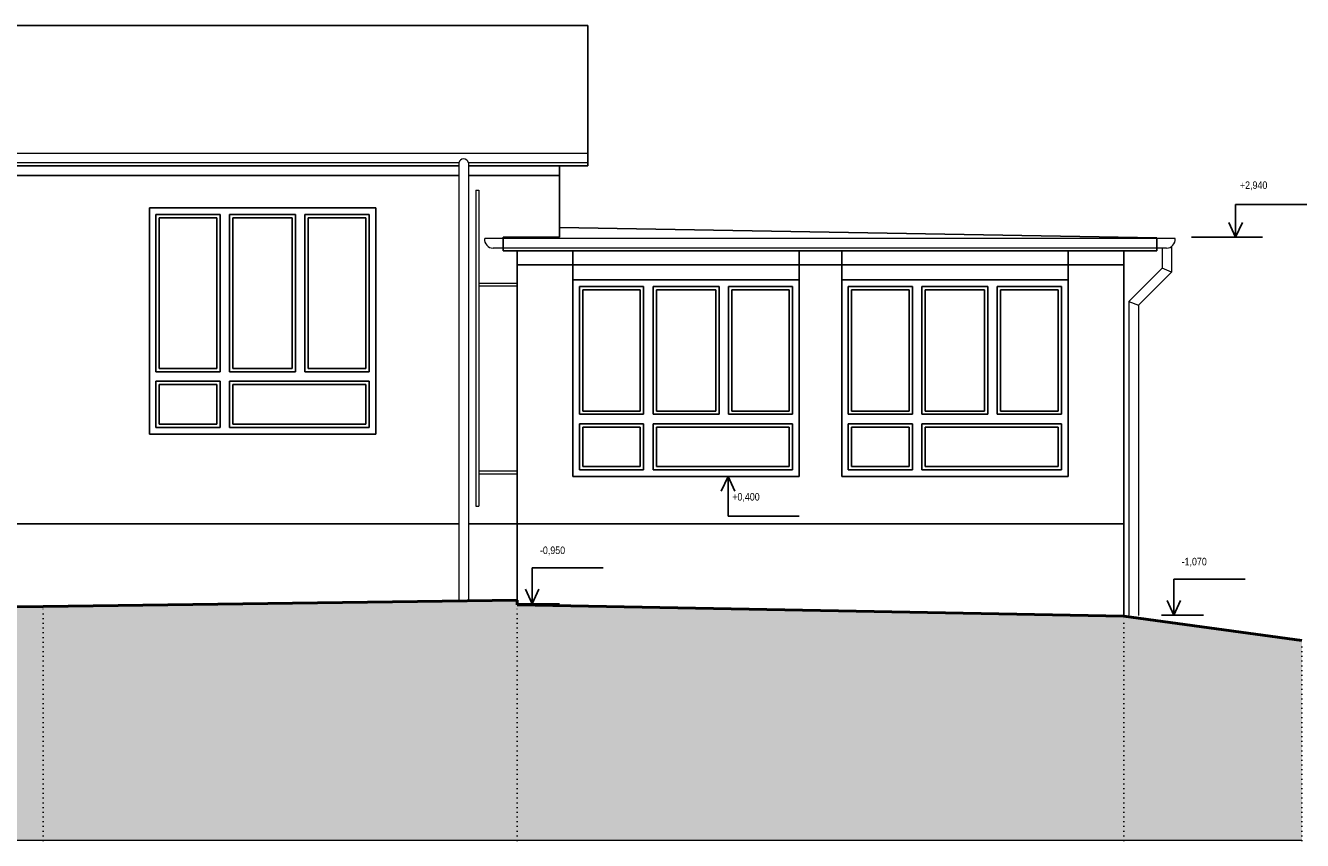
# Model space of a CAD drawing. Header units: millimetres. Extents: x -102573 to 74941, y -50927 to -14280.
# Tile 4 of 16: x -66839 to -53301, y -39020 to -30376. Entities that reach past the tile are written whole.
import ezdxf

# ---------------------------------------------------------------- set-up
doc = ezdxf.new("R2010")
doc.units = ezdxf.units.MM
doc.linetypes.add('JIS_08_37', pattern=[50, 0, -50])
doc.layers.add('XR$1$POHLEDY - STÁVAJÍCÍ_1', color=7, linetype='Continuous', lineweight=25)

msp = doc.modelspace()

# ---------------------------------------------------------------- hatches: boundary and pattern name
at = {"layer": 'XR$1$POHLEDY - STÁVAJÍCÍ_1', "linetype": 'Continuous', "lineweight": 50}
msp.add_hatch(color=254, dxfattribs=at).paths.add_polyline_path([(-102573, -39020), (-53306, -39020), (-53306, -36900), (-55196, -36640), (-61626, -36520), (-61626, -36470), (-66651, -36540), (-73293, -36560), (-73633, -36560), (-73633, -37490), (-74603, -37490), (-74603, -36560), (-75053, -36560), (-75053, -37490), (-75893, -37490), (-75893, -36370), (-76313, -36370), (-76313, -37490), (-77173, -37490), (-77173, -36370), (-77683, -36370), (-77683, -37330), (-78658, -37330), (-78658, -36370), (-78757, -36370), (-78757, -36290), (-81928, -36250), (-90311, -36270), (-96741, -36320), (-98258, -36200), (-102573, -35970)])

# ---------------------------------------------------------------- linework, layer by layer
at = {"layer": 'XR$1$POHLEDY - STÁVAJÍCÍ_1', "color": 7, "linetype": 'Continuous', "lineweight": 25}
for p, q in [((-60876, -30376), (-70626, -30376)), ((-60876, -30376), (-60876, -31866)), ((-62244, -31866), (-89694, -31866)), ((-60876, -31866), (-62144, -31866)), ((-61176, -31866), (-61176, -32621)), ((-65526, -34710), (-65526, -32310)), ((-65526, -32310), (-63126, -32310)), ((-63126, -34710), (-63126, -32310)), ((-65456, -34050), (-65456, -32380)), ((-65456, -32380), (-64776, -32380)), ((-65421, -34015), (-65421, -32415)), ((-65421, -32415), (-64811, -32415)), ((-64811, -34015), (-64811, -32415)), ((-64776, -34050), (-64776, -32380)), ((-64676, -32380), (-63976, -32380)), ((-64676, -34050), (-64676, -32380)), ((-64641, -34015), (-64641, -32415)), ((-64641, -32415), (-64011, -32415)), ((-64011, -34015), (-64011, -32415)), ((-63976, -34050), (-63976, -32380)), ((-63876, -32380), (-63196, -32380)), ((-63876, -34050), (-63876, -32380)), ((-63841, -34015), (-63841, -32415)), ((-63841, -32415), (-63231, -32415)), ((-63231, -34015), (-63231, -32415)), ((-63196, -34050), (-63196, -32380)), ((-61176, -32621), (-61776, -32621)), ((-61776, -32765), (-61776, -32621)), ((-54846, -32627), (-61176, -32517)), ((-54846, -32765), (-54846, -32627)), ((-54846, -32765), (-61776, -32765)), ((-61626, -32765), (-61626, -35660)), ((-61036, -35160), (-61036, -32765)), ((-58636, -35160), (-58636, -32765)), ((-58186, -35160), (-58186, -32765)), ((-55786, -35160), (-55786, -32765)), ((-55196, -32765), (-55196, -35660)), ((-61036, -33075), (-58636, -33075)), ((-60966, -34500), (-60966, -33145)), ((-60966, -33145), (-60286, -33145)), ((-60286, -34500), (-60286, -33145)), ((-60186, -33145), (-59486, -33145)), ((-60186, -34500), (-60186, -33145)), ((-59486, -34500), (-59486, -33145)), ((-59386, -33145), (-58706, -33145)), ((-59386, -34500), (-59386, -33145)), ((-58706, -34500), (-58706, -33145)), ((-58186, -33075), (-55786, -33075)), ((-58116, -34500), (-58116, -33145)), ((-58116, -33145), (-57436, -33145)), ((-57436, -34500), (-57436, -33145)), ((-57336, -33145), (-56636, -33145)), ((-57336, -34500), (-57336, -33145)), ((-56636, -34500), (-56636, -33145)), ((-56536, -33145), (-55856, -33145)), ((-56536, -34500), (-56536, -33145)), ((-55856, -34500), (-55856, -33145)), ((-60931, -34465), (-60931, -33180)), ((-60931, -33180), (-60321, -33180)), ((-60321, -34465), (-60321, -33180)), ((-60151, -34465), (-60151, -33180)), ((-60151, -33180), (-59521, -33180)), ((-59521, -34465), (-59521, -33180)), ((-59351, -34465), (-59351, -33180)), ((-59351, -33180), (-58741, -33180)), ((-58741, -34465), (-58741, -33180)), ((-58081, -34465), (-58081, -33180)), ((-58081, -33180), (-57471, -33180)), ((-57471, -34465), (-57471, -33180)), ((-57301, -34465), (-57301, -33180)), ((-57301, -33180), (-56671, -33180)), ((-56671, -34465), (-56671, -33180)), ((-56501, -34465), (-56501, -33180)), ((-56501, -33180), (-55891, -33180)), ((-55891, -34465), (-55891, -33180)), ((-65456, -34050), (-64776, -34050)), ((-65421, -34015), (-64811, -34015)), ((-64676, -34050), (-63976, -34050)), ((-64641, -34015), (-64011, -34015)), ((-63876, -34050), (-63196, -34050)), ((-63841, -34015), (-63231, -34015)), ((-65456, -34640), (-65456, -34150)), ((-65456, -34150), (-64776, -34150)), ((-65421, -34605), (-65421, -34185)), ((-65421, -34185), (-64811, -34185)), ((-64811, -34605), (-64811, -34185)), ((-64776, -34640), (-64776, -34150)), ((-64676, -34150), (-63196, -34150)), ((-64676, -34640), (-64676, -34150)), ((-64641, -34185), (-63231, -34185)), ((-64641, -34605), (-64641, -34185)), ((-63231, -34605), (-63231, -34185)), ((-63196, -34640), (-63196, -34150)), ((-60966, -34500), (-60286, -34500)), ((-60931, -34465), (-60321, -34465)), ((-60186, -34500), (-59486, -34500)), ((-60151, -34465), (-59521, -34465)), ((-59386, -34500), (-58706, -34500)), ((-59351, -34465), (-58741, -34465)), ((-58116, -34500), (-57436, -34500)), ((-58081, -34465), (-57471, -34465)), ((-57336, -34500), (-56636, -34500)), ((-57301, -34465), (-56671, -34465)), ((-56536, -34500), (-55856, -34500)), ((-56501, -34465), (-55891, -34465)), ((-65456, -34640), (-64776, -34640)), ((-65421, -34605), (-64811, -34605)), ((-64676, -34640), (-63196, -34640)), ((-64641, -34605), (-63231, -34605)), ((-60966, -35090), (-60966, -34600)), ((-60966, -34600), (-60286, -34600)), ((-60931, -35055), (-60931, -34635)), ((-60931, -34635), (-60321, -34635)), ((-60321, -35055), (-60321, -34635)), ((-60286, -35090), (-60286, -34600)), ((-60186, -34600), (-58706, -34600)), ((-60186, -35090), (-60186, -34600)), ((-60151, -34635), (-58741, -34635)), ((-60151, -35055), (-60151, -34635)), ((-58741, -35055), (-58741, -34635)), ((-58706, -35090), (-58706, -34600)), ((-58116, -35090), (-58116, -34600)), ((-58116, -34600), (-57436, -34600)), ((-58081, -35055), (-58081, -34635)), ((-58081, -34635), (-57471, -34635)), ((-57471, -35055), (-57471, -34635)), ((-57436, -35090), (-57436, -34600)), ((-57336, -34600), (-55856, -34600)), ((-57336, -35090), (-57336, -34600)), ((-57301, -34635), (-55891, -34635)), ((-57301, -35055), (-57301, -34635)), ((-55891, -35055), (-55891, -34635)), ((-55856, -35090), (-55856, -34600)), ((-65526, -34710), (-63126, -34710)), ((-60931, -35055), (-60321, -35055)), ((-60151, -35055), (-58741, -35055)), ((-58081, -35055), (-57471, -35055)), ((-57301, -35055), (-55891, -35055)), ((-61036, -35160), (-58636, -35160)), ((-60966, -35090), (-60286, -35090)), ((-60186, -35090), (-58706, -35090)), ((-58186, -35160), (-55786, -35160)), ((-58116, -35090), (-57436, -35090)), ((-57336, -35090), (-55856, -35090)), ((-62244, -35660), (-73426, -35660)), ((-61626, -35660), (-62144, -35660)), ((-55196, -35660), (-61626, -35660)), ((-61626, -35660), (-61626, -36510)), ((-55196, -35660), (-55196, -36640))]:
    msp.add_line(p, q, dxfattribs=at)
at = {"layer": 'XR$1$POHLEDY - STÁVAJÍCÍ_1', "color": 176, "linetype": 'Continuous', "lineweight": 13}
for p, q in [((-60876, -31733), (-91061, -31733)), ((-62244, -31833), (-89694, -31833)), ((-62244, -31833), (-62244, -36479)), ((-60876, -31833), (-62144, -31833)), ((-62144, -31833), (-62144, -36477)), ((-62063, -32121), (-62063, -35476)), ((-62063, -32121), (-62033, -32121)), ((-62033, -32121), (-62033, -35476)), ((-54651, -32637), (-61971, -32637)), ((-54741, -32737), (-61882, -32737)), ((-54789, -32737), (-54789, -32951)), ((-54689, -32721), (-54689, -32993)), ((-54789, -32951), (-55140, -33302)), ((-54689, -32993), (-55040, -33343)), ((-54689, -32993), (-54789, -32951)), ((-62033, -33109), (-61626, -33109)), ((-62033, -33139), (-61626, -33139)), ((-55140, -33302), (-55140, -36631)), ((-55140, -33302), (-55040, -33343)), ((-55040, -33343), (-55040, -36633)), ((-62033, -35100), (-61626, -35100)), ((-62033, -35130), (-61626, -35130)), ((-62063, -35476), (-62033, -35476))]:
    msp.add_line(p, q, dxfattribs=at)
at = {"layer": 'XR$1$POHLEDY - STÁVAJÍCÍ_1', "color": 8, "linetype": 'Continuous', "lineweight": 25}
for p, q in [((-89694, -31966), (-62244, -31966)), ((-62144, -31966), (-61176, -31966)), ((-55196, -32915), (-61626, -32915))]:
    msp.add_line(p, q, dxfattribs=at)
at = {"layer": 'XR$1$POHLEDY - STÁVAJÍCÍ_1', "color": 96, "linetype": 'Continuous', "lineweight": 25}
for p, q in [((-53255, -32273), (-54009, -32273)), ((-54009, -32273), (-54009, -32621)), ((-54009, -32621), (-54081, -32465)), ((-54009, -32621), (-53938, -32465)), ((-53724, -32621), (-54478, -32621)), ((-59391, -35160), (-59462, -35317)), ((-59391, -35579), (-59391, -35160)), ((-59391, -35160), (-59319, -35317)), ((-58636, -35579), (-59391, -35579)), ((-61467, -36130), (-60713, -36130)), ((-61467, -36130), (-61467, -36510)), ((-54664, -36250), (-53910, -36250)), ((-54664, -36250), (-54664, -36630)), ((-61467, -36510), (-61539, -36354)), ((-61467, -36510), (-61396, -36354)), ((-61179, -36510), (-61626, -36510)), ((-54664, -36630), (-54736, -36474)), ((-54664, -36630), (-54593, -36474)), ((-54349, -36630), (-54797, -36630))]:
    msp.add_line(p, q, dxfattribs=at)
at = {"layer": 'XR$1$POHLEDY - STÁVAJÍCÍ_1', "color": 7, "linetype": 'Continuous', "lineweight": 50}
for p, q in [((-73293, -36560), (-66651, -36540)), ((-66651, -36540), (-61626, -36470)), ((-61626, -36470), (-61626, -36520)), ((-61626, -36520), (-55196, -36640)), ((-53306, -36900), (-55196, -36640))]:
    msp.add_line(p, q, dxfattribs=at)
at = {"layer": 'XR$1$POHLEDY - STÁVAJÍCÍ_1', "color": 5, "linetype": 'JIS_08_37', "lineweight": 13}
for p, q in [((-66651, -39020), (-66651, -36540)), ((-61626, -39020), (-61626, -36520)), ((-55196, -39020), (-55196, -36640)), ((-53306, -39020), (-53306, -36900))]:
    msp.add_line(p, q, dxfattribs=at)
at = {"layer": 'XR$1$POHLEDY - STÁVAJÍCÍ_1', "color": 5, "linetype": 'Continuous', "lineweight": 13}
msp.add_line((-53306, -39020), (-102573, -39020), dxfattribs=at)
at = {"layer": 'XR$1$POHLEDY - STÁVAJÍCÍ_1', "color": 176, "linetype": 'Continuous', "lineweight": 13}
for centre, radius, start, end in [((-62194, -31843), 51.1, 11.6888, 168.3112), ((-61882, -32647), 90, 173.6211, 270), ((-54741, -32647), 90, 270, 6.3895)]:
    msp.add_arc(centre, radius, start, end, dxfattribs=at)

# ---------------------------------------------------------------- texts
at = {"layer": 'XR$1$POHLEDY - STÁVAJÍCÍ_1', "color": 96, "linetype": 'Continuous', "lineweight": 18, "char_height": 80, "attachment_point": 1}
for s, insert, width in [('\\W0.88;+2,940', (-53964, -32030), 404.93), ('\\W0.88;+0,400', (-59346, -35335), 404.93), ('\\W0.88;-0,950', (-61385, -35902), 404.93), ('\\W0.88;-1,070', (-54582, -36022), 393.38)]:
    msp.add_mtext(s, dxfattribs=dict(at, insert=insert, width=width))

doc.saveas('drawing.dxf')
